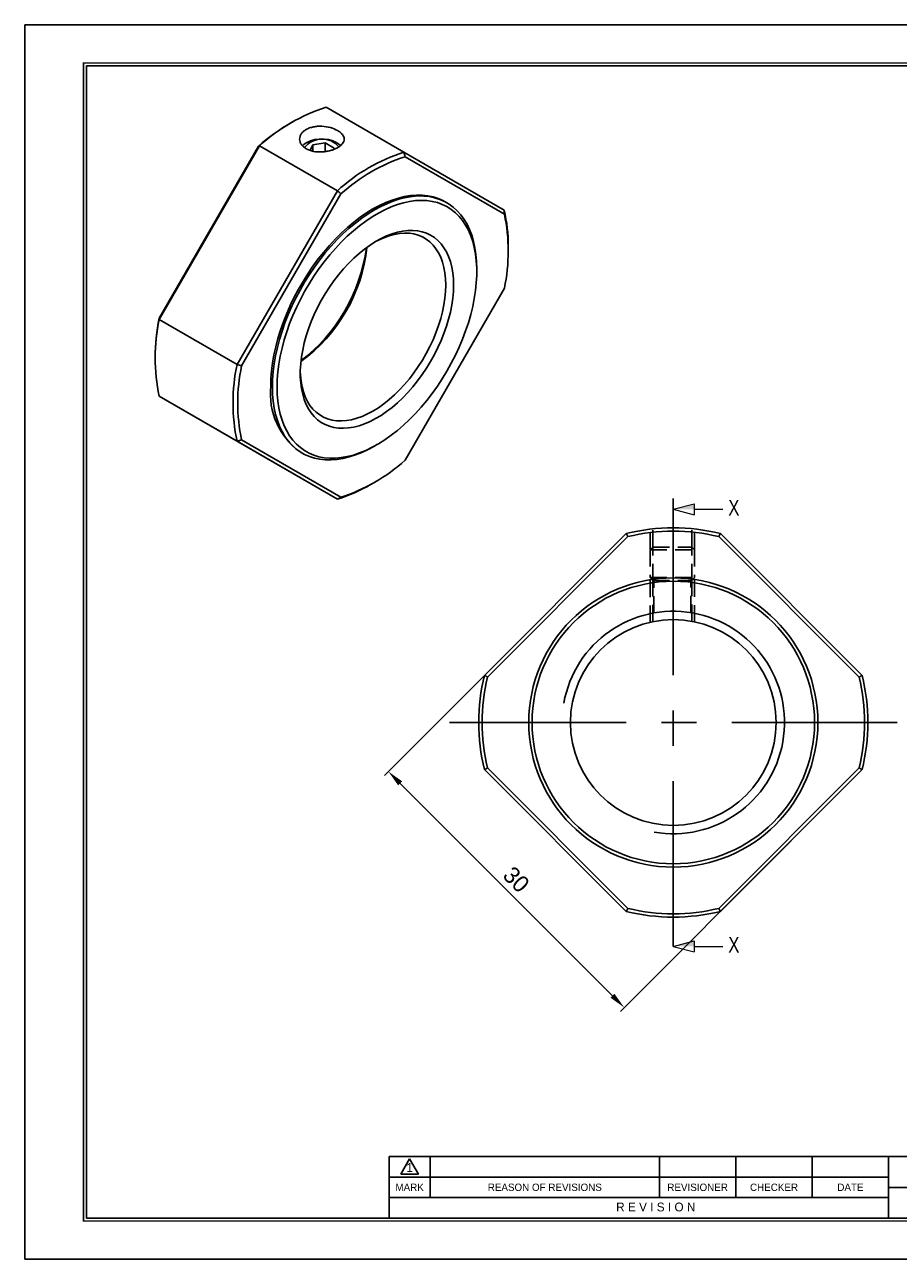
# Model space of a CAD drawing. Header units: millimetres. Extents: x 0 to 157, y 0 to 111.
# Tile 1 of 2: x 0 to 79, y 0 to 111. Entities that reach past the tile are written whole.
import ezdxf
from ezdxf.enums import TextEntityAlignment as Align

# ---------------------------------------------------------------- set-up
doc = ezdxf.new("R2010")
doc.units = ezdxf.units.MM
doc.linetypes.add('CENTER', pattern=[50.8, 31.75, -6.35, 6.35, -6.35])
doc.linetypes.add('DASHED', pattern=[0.75, 0.5, -0.25])
doc.layers.get('0').update_dxf_attribs({"linetype": 'CONTINUOUS'})
doc.layers.get('DEFPOINTS').update_dxf_attribs({"linetype": 'CONTINUOUS'})
for name, color, linetype in [('center', 1, 'CENTER'), ('hidden', 2, 'DASHED'), ('L1', 7, 'CONTINUOUS'), ('OUTLINE', 7, 'CONTINUOUS'), ('thread', 5, 'CONTINUOUS')]:
    doc.layers.add(name, color=color, linetype=linetype)
doc.dimstyles.get("Standard").update_dxf_attribs({"dimtxt": 1.5, "dimasz": 1.5, "dimexe": 0.5, "dimexo": 0, "dimgap": 0.5, "dimtad": 1, "dimdec": 3, "dimzin": 11, "dimdsep": 46, "dimtxsty": 'Standard', "dimcen": 0, "dimclrd": 5, "dimclre": 5, "dimclrt": 3, "dimadec": 0, "dimazin": 0, "dimtfac": 0.6, "dimtdec": 3, "dimtmove": 0, "dimatfit": 3, "dimfxl": 1.25, "dimtolj": 1, "dimtzin": 11, "dimarcsym": 0})

# ---------------------------------------------------------------- blocks, each defined once
blk = doc.blocks.new('표제란')
at = {"layer": 'L1', "color": 0}
for p, q in [((297, 210), (0, 210)), ((0, 210), (0, 0)), ((0, 0), (297, 0))]:
    blk.add_line(p, q, dxfattribs=at)
at = {"layer": 'L1'}
for p, q in [((160, 17.5), (62, 17.5)), ((62, 17.5), (62, 7)), ((64, 14.51), (65.5, 17.1)), ((65.5, 17.1), (67, 14.51)), ((69, 17.5), (69, 10.5)), ((108, 17.5), (108, 10.5)), ((121, 17.5), (121, 10.5)), ((134, 17.5), (134, 10.5)), ((147, 17.5), (147, 7)), ((147, 14), (62, 14)), ((64, 14.51), (67, 14.51)), ((147, 10.5), (62, 10.5)), ((147, 12.2), (160, 12.2))]:
    blk.add_line(p, q, dxfattribs=at)
at = {"layer": 'L1', "const_width": 0.25}
blk.add_lwpolyline([(290.5, 6.5), (290.5, 203.5), (10, 203.5), (10, 6.5)], close=True, dxfattribs=at)
at = {"layer": 'L1'}
blk.add_lwpolyline([(290, 7), (290, 203), (10.5, 203), (10.5, 7)], close=True, dxfattribs=at)
for s, height, p in [('1', 1.5, (65.5, 15.61)), ('MARK', 1.25, (65.5, 12.25)), ('REASON OF REVISIONS', 1.25, (88.5, 12.25)), ('REVISIONER', 1.25, (114.5, 12.25)), ('CHECKER', 1.25, (127.5, 12.25)), ('DATE', 1.25, (140.5, 12.25)), ('R E V I S I O N', 1.5, (107.38, 8.9))]:
    blk.add_text(s, height=height, dxfattribs=at).set_placement(p, align=Align.MIDDLE_CENTER)
for tag, p in [('필렛', (179.25, 10.9)), ('모따기', (179.25, 8.3))]:
    blk.add_attdef(tag, text='', height=1.15, dxfattribs=at).set_placement(p, align=Align.MIDDLE_LEFT)
at = {"layer": 'OUTLINE', "ltscale": 0.5}
for tag, p, height in [('TITLE', (237.17, 24.41), 2.5), ('도번', (251.18, 15.64), 2.5), ('SCALE', (253.78, 9.55), 1.2), ('DATE', (277.02, 9.51), 1.2)]:
    blk.add_attdef(tag, p, '', height=height, dxfattribs=at)
blk = doc.blocks.new('*D78')
at = {"layer": 'DEFPOINTS', "color": 0, "ltscale": 0.5}
for p in [(47.73, 58.87), (68.94, 37.66), (53.92, 22.64)]:
    blk.add_point(p, dxfattribs=at)
at = {"layer": 'OUTLINE', "color": 5, "lineweight": -2, "ltscale": 0.5}
for p, q in [((47.73, 58.87), (32.36, 43.5)), ((33.77, 42.79), (52.86, 23.7)), ((68.94, 37.66), (53.57, 22.28))]:
    blk.add_line(p, q, dxfattribs=at)
at = {"layer": 'OUTLINE', "color": 5, "ltscale": 0.5}
for points in [[(33.95, 42.97), (33.59, 42.61), (32.71, 43.85)], [(53.04, 23.87), (52.69, 23.52), (53.92, 22.64)]]:
    blk.add_solid(points, dxfattribs=at)
at = {"layer": 'OUTLINE', "color": 3, "ltscale": 0.5, "insert": (44.21, 34.14), "char_height": 1.5, "attachment_point": 5, "rotation": 315}
blk.add_mtext('\\A1;30', dxfattribs=at)

msp = doc.modelspace()

# ---------------------------------------------------------------- linework, layer by layer
at = {"layer": 'center', "ltscale": 0.5}
for p, q in [((58.3343, 68.3874), (58.3343, 28.1374)), ((38.2093, 48.2624), (78.4593, 48.2624))]:
    msp.add_line(p, q, dxfattribs=at)
at = {"layer": 'hidden', "color": 5, "ltscale": 3}
for p, q in [((56.246, 63.7894), (56.246, 65.6374)), ((60.246, 63.7894), (60.246, 65.6577)), ((56.246, 57.2736), (56.246, 61.2894)), ((60.246, 57.3127), (60.246, 61.2894))]:
    msp.add_line(p, q, dxfattribs=at)
at = {"layer": 'hidden', "ltscale": 3}
for p, q in [((56.496, 64.0394), (56.496, 65.6656)), ((59.996, 64.0394), (59.996, 65.6833)), ((56.246, 63.7894), (56.496, 64.0394)), ((56.246, 63.7894), (60.246, 63.7894)), ((56.246, 63.7894), (56.246, 61.2894)), ((56.496, 61.0394), (56.496, 64.0394)), ((56.496, 64.0394), (59.996, 64.0394)), ((60.246, 63.7894), (59.996, 64.0394)), ((59.996, 61.0394), (59.996, 64.0394)), ((60.246, 63.7894), (60.246, 61.2894)), ((56.246, 61.2894), (60.246, 61.2894)), ((56.246, 61.2894), (56.496, 61.0394)), ((60.246, 61.2894), (59.996, 61.0394)), ((56.496, 57.3279), (56.496, 61.0394)), ((56.496, 61.0394), (59.996, 61.0394)), ((56.596, 58.1102), (56.596, 61.0394)), ((59.896, 58.1397), (59.896, 61.0394)), ((59.996, 57.3619), (59.996, 61.0394))]:
    msp.add_line(p, q, dxfattribs=at)
at = {"layer": 'OUTLINE'}
for p, q in [((27.1048, 103.5714), (34.1052, 99.5302)), ((24.1098, 102.2667), (23.8977, 102.1442)), ((12.0845, 84.6115), (21.0148, 100.0792)), ((21.1187, 100.1157), (12.1048, 84.5032)), ((21.1187, 100.1157), (28.1191, 96.0745)), ((25.9116, 100.2082), (25.6707, 99.6892)), ((25.9116, 100.2082), (27.0269, 100.3807)), ((25.9116, 99.6249), (25.9116, 100.2082)), ((27.8434, 99.9094), (27.0269, 100.3807)), ((27.0269, 100.3807), (27.0269, 99.5857)), ((27.7812, 99.7752), (27.8434, 99.9094)), ((34.1052, 99.5302), (43.1191, 94.3249)), ((34.2091, 99.1238), (43.1394, 93.9668)), ((19.1052, 80.462), (28.1191, 96.0745)), ((19.5091, 80.3253), (28.4394, 95.793)), ((37.9652, 94.9917), (37.8237, 95.0734)), ((43.4865, 90.8358), (43.4865, 91.0808)), ((40.6581, 88.7948), (40.6581, 89.0397)), ((43.1394, 87.3041), (34.2091, 71.8364)), ((19.1052, 80.462), (12.1048, 84.5032)), ((11.7374, 81.0798), (11.7374, 80.8348)), ((12.1048, 77.5907), (19.1052, 73.5495)), ((12.1048, 77.5907), (21.1187, 72.3854)), ((28.1191, 68.3442), (19.1052, 73.5495)), ((28.4394, 68.5057), (19.5091, 73.6627)), ((21.1187, 72.3854), (28.1191, 68.3442)), ((24.8248, 72.5561), (24.9662, 72.4745)), ((31.4672, 73.1189), (31.6793, 73.2414)), ((31.1141, 69.6489), (31.3262, 69.7714)), ((41.3539, 52.4952), (54.1014, 65.2428)), ((41.6251, 52.3422), (54.2545, 64.9715)), ((62.4141, 64.9715), (75.0434, 52.3422)), ((62.5671, 65.2428), (75.3146, 52.4952)), ((54.1014, 31.282), (41.3539, 44.0296)), ((54.2545, 31.5533), (41.6251, 44.1826)), ((75.0434, 44.1826), (62.4141, 31.5533)), ((75.3146, 44.0296), (62.5671, 31.282))]:
    msp.add_line(p, q, dxfattribs=at)
at = {"layer": 'OUTLINE', "lineweight": 9}
for p, q in [((58.3343, 67.4285), (60.2063, 67.9301)), ((60.2063, 67.9301), (60.2063, 66.9269)), ((58.3343, 67.4285), (60.2063, 66.9269)), ((60.2063, 67.4285), (62.799, 67.4285)), ((58.3343, 28.1374), (60.2063, 28.639)), ((58.3343, 28.1374), (60.2063, 27.6358)), ((60.2063, 28.639), (60.2063, 27.6358)), ((60.2063, 28.1374), (62.799, 28.1374))]:
    msp.add_line(p, q, dxfattribs=at)
at = {"layer": 'OUTLINE', "flags": 128}
for points in [[(24.9741, 100.1078), (25.1053, 100.2279), (25.3139, 100.3694)], [(37.8237, 95.0734), (37.6169, 95.1854), (37.1837, 95.3763), (36.7274, 95.5216), (36.2498, 95.6207), (35.7527, 95.6733), (35.2382, 95.679), (34.7082, 95.6378), (34.1649, 95.5501), (33.6103, 95.416), (33.0468, 95.2361), (32.4764, 95.0112), (31.9015, 94.742), (31.3243, 94.4298), (30.7471, 94.0756), (30.1722, 93.681), (29.6018, 93.2474), (29.0382, 92.7766), (28.4837, 92.2704), (27.9403, 91.7308), (27.4103, 91.16), (26.8958, 90.5603), (26.3987, 89.9339), (25.9211, 89.2833), (25.4648, 88.6112), (25.0316, 87.9201), (24.6233, 87.2128), (24.2414, 86.4922), (23.8875, 85.7609), (23.5629, 85.022), (23.2689, 84.2783), (23.0067, 83.5328), (22.7774, 82.7884), (22.5818, 82.048), (22.4207, 81.3147), (22.2947, 80.5911), (22.2044, 79.8803), (22.15, 79.1851), (22.1319, 78.5081)], [(40.6581, 89.0397), (40.6399, 89.6958), (40.5856, 90.3283), (40.4953, 90.9348), (40.3693, 91.5129), (40.2082, 92.0602), (40.0126, 92.5747), (39.7832, 93.0544), (39.521, 93.4972), (39.2271, 93.9015), (38.9025, 94.2656), (38.5485, 94.5882), (38.1667, 94.868), (37.7583, 95.1038), (37.3251, 95.2947), (36.8688, 95.44), (36.3912, 95.5391), (35.8942, 95.5916), (35.3796, 95.5973), (34.8496, 95.5562), (34.3063, 95.4684), (33.7517, 95.3343), (33.1882, 95.1545), (32.6178, 94.9295), (32.0429, 94.6604), (31.4657, 94.3481), (30.8885, 93.994), (30.3136, 93.5993), (29.7432, 93.1657), (29.1796, 92.6949), (28.6251, 92.1887), (28.0817, 91.6492), (27.5518, 91.0784), (27.0372, 90.4786), (26.5402, 89.8522), (26.0625, 89.2017), (25.6062, 88.5295), (25.1731, 87.8385), (24.7647, 87.1312), (24.3828, 86.4105), (24.0289, 85.6793), (23.7043, 84.9404), (23.4103, 84.1967), (23.1482, 83.4512), (22.9188, 82.7067), (22.7232, 81.9664), (22.5621, 81.233), (22.4361, 80.5095), (22.3458, 79.7987), (22.2914, 79.1034), (22.2733, 78.4264)], [(22.6976, 78.4264), (22.7156, 77.7792), (22.7698, 77.1554), (22.8599, 76.5576), (22.9854, 75.9882), (23.1459, 75.4495), (23.3408, 74.9436), (23.5693, 74.4727), (23.8304, 74.0385), (24.1232, 73.6429), (24.4463, 73.2875), (24.7985, 72.9736), (25.1785, 72.7025), (25.5846, 72.4753), (26.0153, 72.293), (26.4688, 72.1563), (26.9432, 72.0657), (27.4367, 72.0216), (27.9473, 72.0241), (28.4729, 72.0733), (29.0114, 72.1689), (29.5606, 72.3107), (30.1184, 72.4979), (30.6825, 72.7299), (31.2505, 73.0056), (31.8203, 73.3241), (32.3895, 73.684), (32.9558, 74.0839), (33.517, 74.5221), (34.0708, 74.997), (34.615, 75.5065), (35.1473, 76.0486), (35.6657, 76.6212), (36.168, 77.222), (36.6522, 77.8485), (37.1164, 78.4981), (37.5586, 79.1684), (37.9772, 79.8565), (38.3705, 80.5598), (38.7368, 81.2753), (39.0746, 82.0003), (39.3827, 82.7317), (39.6598, 83.4667), (39.9047, 84.2022), (40.1165, 84.9354), (40.2943, 85.6632), (40.4374, 86.3828), (40.5453, 87.0912), (40.6174, 87.7856), (40.6536, 88.4632), (40.6536, 89.1212), (40.6174, 89.7571), (40.5453, 90.3682), (40.4374, 90.9521), (40.2943, 91.5064), (40.1165, 92.029), (39.9047, 92.5176), (39.6598, 92.9704), (39.3827, 93.3855), (39.0746, 93.7612), (38.7368, 94.096), (38.3705, 94.3887), (37.9772, 94.6379), (37.5586, 94.8427), (37.1164, 95.0023), (36.6522, 95.1161), (36.168, 95.1835), (35.6657, 95.2043), (35.1473, 95.1784), (34.615, 95.1059), (34.0708, 94.9872), (33.517, 94.8226), (32.9558, 94.6129), (32.3895, 94.3589), (31.8203, 94.0616), (31.2505, 93.7223), (30.6825, 93.3422), (30.1184, 92.9229), (29.5606, 92.4662), (29.0114, 91.9737), (28.4729, 91.4476), (27.9473, 90.89), (27.4367, 90.303), (26.9432, 89.6891), (26.4688, 89.0507), (26.0153, 88.3904), (25.5846, 87.7109), (25.1785, 87.0148), (24.7985, 86.3051), (24.4463, 85.5845), (24.1232, 84.8559), (23.8304, 84.1223), (23.5693, 83.3867), (23.3408, 82.652), (23.1459, 81.9211), (22.9854, 81.197), (22.8599, 80.4827), (22.7698, 79.7809), (22.7156, 79.0946), (22.6976, 78.4264)], [(31.4976, 91.4652), (31.8131, 91.6288), (32.2991, 91.8461), (32.7797, 92.0186), (33.2522, 92.1451), (33.7139, 92.2251), (34.1622, 92.2581), (34.5946, 92.2438), (35.0088, 92.1824), (35.4024, 92.0741), (35.7731, 91.9197), (36.119, 91.72), (36.438, 91.4761), (36.7285, 91.1893), (36.9887, 90.8613), (37.2173, 90.4938), (37.4129, 90.089), (37.5744, 89.6492), (37.701, 89.1767), (37.792, 88.6742), (37.8467, 88.1445), (37.865, 87.5906), (37.8467, 87.0156), (37.792, 86.4227), (37.701, 85.8153), (37.5744, 85.1966), (37.4129, 84.5702), (37.2173, 83.9396), (36.9887, 83.3082), (36.7285, 82.6798), (36.438, 82.0576), (36.119, 81.4453), (35.7731, 80.8462), (35.4024, 80.2638), (35.0088, 79.7012), (34.5946, 79.1616), (34.1622, 78.648), (33.7139, 78.1633), (33.2522, 77.7103), (32.7797, 77.2913), (32.2991, 76.9089), (31.8131, 76.565), (31.3243, 76.2617), (30.8355, 76.0007), (30.3494, 75.7833), (29.8688, 75.6109), (29.3964, 75.4843), (28.9347, 75.4044), (28.4863, 75.3714), (28.0539, 75.3857), (27.6397, 75.4471), (27.2462, 75.5553), (26.8754, 75.7097), (26.5296, 75.9095), (26.2105, 76.1534), (25.9201, 76.4402), (25.6598, 76.7682), (25.4313, 77.1357), (25.2357, 77.5404), (25.0741, 77.9803), (24.9475, 78.4528), (24.8566, 78.9553), (24.8018, 79.485), (24.7859, 79.8388)], [(38.5721, 87.5906), (38.5541, 87.0058), (38.5003, 86.4032), (38.4109, 85.7861), (38.2864, 85.1577), (38.1275, 84.5212), (37.9349, 83.8799), (37.7097, 83.2373), (37.4531, 82.5965), (37.1663, 81.9611), (36.851, 81.3343), (36.5086, 80.7193), (36.1411, 80.1194), (35.7503, 79.5378), (35.3383, 78.9773), (34.9072, 78.441), (34.4592, 77.9317), (33.9968, 77.4519), (33.5222, 77.0043), (33.0381, 76.5911), (32.5468, 76.2145), (32.0511, 75.8765), (31.5534, 75.5788), (31.0563, 75.323), (30.5625, 75.1103), (30.0744, 74.942), (29.5948, 74.8189), (29.126, 74.7416), (28.6705, 74.7106), (28.2307, 74.726), (27.8088, 74.7877), (27.4072, 74.8953), (27.0278, 75.0485), (26.6726, 75.2462), (26.3435, 75.4876), (26.0423, 75.7713), (25.7704, 76.0959), (25.5293, 76.4597), (25.3203, 76.8607), (25.1444, 77.2969), (25.0026, 77.7661), (24.8956, 78.2657), (24.8239, 78.7932), (24.788, 79.3458), (24.788, 79.9207), (24.8239, 80.5147), (24.8956, 81.125), (25.0026, 81.7481), (25.1444, 82.381), (25.3203, 83.0203), (25.5293, 83.6627), (25.7704, 84.3048), (26.0423, 84.9433), (26.3435, 85.5748), (26.6726, 86.1961), (27.0278, 86.804), (27.4072, 87.3951), (27.8088, 87.9666), (28.2307, 88.5153), (28.6705, 89.0385), (29.126, 89.5333), (29.5948, 89.9973), (30.0744, 90.428), (30.5625, 90.8231), (31.0563, 91.1807), (31.5534, 91.4988), (32.0511, 91.7757), (32.5468, 92.0101), (33.0381, 92.2007), (33.5222, 92.3465), (33.9968, 92.4467), (34.4592, 92.5009), (34.9072, 92.5088), (35.3383, 92.4702), (35.7503, 92.3855), (36.1411, 92.255), (36.5086, 92.0795), (36.851, 91.8597), (37.1663, 91.597), (37.4531, 91.2927), (37.7097, 90.9483), (37.9349, 90.5656), (38.1275, 90.1467), (38.2864, 89.6937), (38.4109, 89.209), (38.5003, 88.6951), (38.5541, 88.1547), (38.5721, 87.5906)], [(22.2733, 78.4264), (22.2914, 77.7704), (22.3458, 77.1379), (22.4361, 76.5314), (22.5621, 75.9533), (22.7232, 75.4059), (22.9188, 74.8914), (23.1482, 74.4118), (23.4103, 73.969), (23.7043, 73.5647), (24.0289, 73.2006), (24.3828, 72.878), (24.7647, 72.5982), (25.1731, 72.3624), (25.6062, 72.1715), (26.0625, 72.0262), (26.5402, 71.9271), (27.0372, 71.8746), (27.5518, 71.8689), (28.0817, 71.91), (28.6251, 71.9978), (29.1796, 72.1318), (29.7432, 72.3117), (30.3136, 72.5367), (30.8885, 72.8058), (31.4657, 73.1181), (31.4672, 73.1189)]]:
    msp.add_lwpolyline(points, dxfattribs=at)
at = {"layer": 'OUTLINE'}
for radius in [13, 12.7, 9.25]:
    msp.add_circle((58.3343, 48.2624), radius, dxfattribs=at)
for centre, radius, start, end in [((32.0773, 88.0453), 16.303, 107.758556, 132.236067), ((33.5548, 85.6178), 19.1411, 120.299664, 130.929836), ((26.74, 98.722), 1.998, 40.199529, 142.359258), ((26.7069, 97.8343), 2.8926, 53.218944, 118.788181), ((39.0777, 84.0041), 16.303, 107.758556, 132.236067), ((39.1993, 83.817), 16.0997, 108.056485, 131.938138), ((29.7302, 91.1656), 13.7566, 359.64653, 13.276884), ((27.3842, 90.6355), 16.1036, 348.061104, 11.938896), ((16.293, 92.4921), 14.5534, 305.982768, 354.022609), ((15.3479, 93.0377), 15.5219, 307.742734, 352.262642), ((30.8809, 80.9813), 19.1438, 169.068881, 179.705163), ((28.1905, 81.047), 16.4528, 167.873399, 192.126601), ((35.1908, 77.0057), 16.4528, 167.873399, 192.126601), ((35.2644, 76.994), 16.1036, 168.061104, 191.938896), ((28.5697, 77.8356), 6.4728, 174.036628, 234.651192), ((23.4492, 83.8125), 16.0997, 288.056485, 311.938138), ((24.2168, 81.392), 13.6189, 286.650389, 300.427777), ((58.3343, 48.2624), 17.5, 76.002719, 103.997281), ((58.3343, 48.2624), 17.2, 76.278782, 103.721218), ((58.3343, 48.2624), 17.5, 166.002719, 193.997281), ((58.3343, 48.2624), 17.2, 166.278782, 193.721218), ((58.3343, 48.2624), 17.2, 346.278782, 13.721218), ((58.3343, 48.2624), 17.5, 346.002719, 13.997281), ((58.3343, 48.2624), 17.5, 256.002719, 283.997281), ((58.3343, 48.2624), 17.2, 256.278782, 283.721218)]:
    msp.add_arc(centre, radius, start, end, dxfattribs=at)
msp.add_open_spline([(28.1423, 99.9411), (28.0488, 99.8871), (27.9477, 99.8382), (27.7309, 99.7499), (27.6138, 99.7102), (27.3716, 99.6437), (27.247, 99.6168), (26.9907, 99.576), (26.8584, 99.5623), (26.4674, 99.544), (26.2044, 99.5619), (25.723, 99.6596), (25.4996, 99.7404), (25.2225, 99.9001), (25.1379, 99.9608), (24.9926, 100.0911), (24.9311, 100.1608), (24.8306, 100.3093), (24.7921, 100.3878), (24.7412, 100.5465), (24.7282, 100.6276), (24.728, 100.7923), (24.7408, 100.8733), (24.7914, 101.0321), (24.8297, 101.1106), (24.9298, 101.2591), (24.9912, 101.3289), (25.1362, 101.4593), (25.2204, 101.52), (25.4074, 101.6279), (25.5085, 101.6745), (25.7253, 101.7534), (25.8423, 101.7861), (26.0845, 101.8353), (26.2092, 101.8519), (26.4654, 101.8701), (26.5978, 101.8715), (26.9888, 101.8532), (27.2518, 101.8107), (27.7331, 101.6785), (27.9565, 101.5874), (28.2336, 101.4276), (28.3182, 101.3694), (28.4636, 101.2486), (28.5251, 101.1857), (28.6256, 101.0546), (28.6641, 100.9866), (28.715, 100.8504), (28.728, 100.7815), (28.7282, 100.6415), (28.7153, 100.5726), (28.6648, 100.4364), (28.6264, 100.3683), (28.5263, 100.2371), (28.465, 100.1742), (28.32, 100.0533), (28.2358, 99.9951), (28.1423, 99.9411)], degree=3, knots=[0, 0, 0, 0, 0.03125, 0.03125, 0.0625, 0.0625, 0.09375, 0.09375, 0.125, 0.125, 0.1875, 0.1875, 0.25, 0.25, 0.28125, 0.28125, 0.3125, 0.3125, 0.34375, 0.34375, 0.375, 0.375, 0.40625, 0.40625, 0.4375, 0.4375, 0.46875, 0.46875, 0.5, 0.5, 0.53125, 0.53125, 0.5625, 0.5625, 0.59375, 0.59375, 0.625, 0.625, 0.6875, 0.6875, 0.75, 0.75, 0.78125, 0.78125, 0.8125, 0.8125, 0.84375, 0.84375, 0.875, 0.875, 0.90625, 0.90625, 0.9375, 0.9375, 0.96875, 0.96875, 1, 1, 1, 1], dxfattribs=at)
for points in [[(21.0148, 100.0792), (21.0495, 100.0915), (21.0841, 100.1037), (21.1187, 100.1157)], [(34.1052, 99.5302), (34.1398, 99.3948), (34.1744, 99.2593), (34.2091, 99.1238)], [(28.1191, 96.0745), (28.2259, 95.9808), (28.3327, 95.887), (28.4394, 95.793)], [(43.1191, 94.3249), (43.1259, 94.2055), (43.1327, 94.0861), (43.1394, 93.9668)], [(12.1048, 84.5032), (12.098, 84.5392), (12.0912, 84.5753), (12.0845, 84.6115)], [(19.5091, 80.3253), (19.3744, 80.3708), (19.2398, 80.4163), (19.1052, 80.462)], [(19.1052, 73.5495), (19.2398, 73.5872), (19.3744, 73.625), (19.5091, 73.6627)], [(28.1191, 68.3442), (28.2259, 68.398), (28.3327, 68.4518), (28.4394, 68.5057)], [(54.1014, 65.2428), (54.1525, 65.1524), (54.2036, 65.062), (54.2545, 64.9715)], [(62.5671, 65.2428), (62.516, 65.1524), (62.465, 65.062), (62.4141, 64.9715)], [(41.6251, 52.3422), (41.5346, 52.3931), (41.4442, 52.4441), (41.3539, 52.4952)], [(75.3146, 52.4952), (75.2243, 52.4441), (75.1339, 52.3931), (75.0434, 52.3422)], [(41.3539, 44.0296), (41.4442, 44.0807), (41.5346, 44.1317), (41.6251, 44.1826)], [(75.3146, 44.0296), (75.2243, 44.0807), (75.1339, 44.1317), (75.0434, 44.1826)], [(54.1014, 31.282), (54.1525, 31.3724), (54.2036, 31.4628), (54.2545, 31.5533)], [(62.5671, 31.282), (62.516, 31.3724), (62.465, 31.4628), (62.4141, 31.5533)]]:
    msp.add_open_spline(points, degree=3, dxfattribs=at)
at = {"layer": 'OUTLINE', "lineweight": 9}
for points in [[(58.3343, 67.4285), (60.2063, 67.9301), (60.2063, 67.4285)], [(58.3343, 28.1374), (60.2063, 28.639), (60.2063, 28.1374)]]:
    msp.add_solid(points, dxfattribs=at)
at = {"layer": 'thread', "ltscale": 0.5}
msp.add_arc((58.3343, 48.2624), 10, 260, 170, dxfattribs=at)

# ---------------------------------------------------------------- block references
at = {"layer": 'OUTLINE', "xscale": 0.5285609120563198, "yscale": 0.5285609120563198, "zscale": 0.5285609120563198}
msp.add_blockref('표제란', (0, 0), dxfattribs=at)

# ---------------------------------------------------------------- texts
at = {"lineweight": 9, "width": 0.8}
for p in [(63.2814, 66.8646), (63.2814, 27.5735)]:
    msp.add_text('X', height=1.404, dxfattribs=at).set_placement(p)

# ---------------------------------------------------------------- dimensions: what is measured, and where the dimension line sits
at = {"layer": 'OUTLINE', "ltscale": 0.5}
dim = msp.add_aligned_dim(p1=(47.7277, 58.869), p2=(68.9409, 37.6558), distance=-21.2392, dimstyle='Standard', dxfattribs=at)
dim.commit()
dim.dimension.update_dxf_attribs({"geometry": '*D78', "text_midpoint": (44.2131, 34.1413)})

doc.saveas('drawing.dxf')
